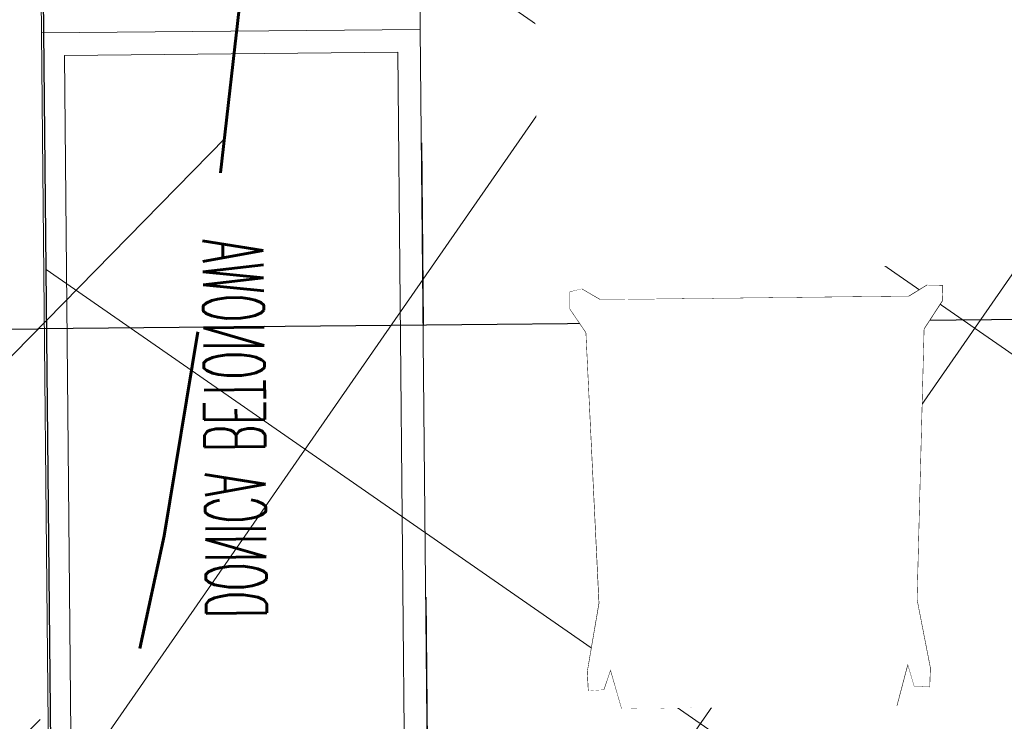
# Model space of a CAD drawing. Extents: x 8014 to 6635291, y -5609 to 5765892.
# Tile 58 of 158: x 6601164.93 to 6601166.229, y 5731805.957 to 5731806.883. Entities that reach past the tile are written whole.
import ezdxf
from ezdxf import colors
from ezdxf.entities.mleader import LeaderData, LeaderLine
from ezdxf.enums import TextEntityAlignment as Align
from ezdxf.math import Vec2, Vec3

# ---------------------------------------------------------------- set-up
doc = ezdxf.new("R2010")
doc.units = 0
doc.header["$PDSIZE"] = 0.75
doc.linetypes.add('ACAD_ISO03W100', pattern=[30, 12, -18])
doc.linetypes.add('HIDDEN', pattern=[0.375, 0.25, -0.125])
doc.layers.get('0').update_dxf_attribs({"linetype": 'CONTINUOUS'})
doc.layers.get('Defpoints').update_dxf_attribs({"linetype": 'CONTINUOUS'})
for name, color, linetype in [('A-SZRAF- DROGI', 130, 'CONTINUOUS'), ('a_chodnik', 31, 'CONTINUOUS'), ('a_zieleń', 80, 'CONTINUOUS')]:
    doc.layers.add(name, color=color, linetype=linetype)
for name, color, linetype, lineweight in [('a_krawężnik', 7, 'CONTINUOUS', 30), ('D_WYMIARY', 7, 'CONTINUOUS', 15), ('MEBLE PKN', 7, 'CONTINUOUS', 20), ('OPIS', 7, 'CONTINUOUS', 0), ('T_str.ochr.8m', 40, 'HIDDEN', 60)]:
    doc.layers.add(name, color=color, linetype=linetype, lineweight=lineweight)
doc.layers.add('AP_HATCH_DROGI', color=7, linetype='CONTINUOUS', lineweight=15, true_color=0x949494)
doc.styles.add('Arial', font='arial.ttf')
doc.styles.add('JACEK_07', font='SIMPLEX.SHX', dxfattribs={"width": 0.7})
doc.styles.add('ROMANS', font='romans.shx', dxfattribs={"width": 0.7})
doc.dimstyles.new('wymiary 1000', dxfattribs={"dimtxt": 1.2, "dimasz": 0.5, "dimexe": 0.2, "dimexo": 0, "dimgap": 0.3, "dimtad": 1, "dimzin": 1, "dimtxsty": 'ROMANS', "dimblk": 'OBLIQUE', "dimcen": 1.5, "dimazin": 0, "dimtfac": 1, "dimtix": 1, "dimtmove": 0, "dimatfit": 3, "dimfxl": 1.25, "dimarcsym": 0})

# ---------------------------------------------------------------- blocks, each defined once
blk = doc.blocks.new('_Oblique')
at = {"color": 0, "linetype": 'ByBlock', "lineweight": -2}
blk.add_line((-0.5, -0.5), (0.5, 0.5), dxfattribs=at)
blk = doc.blocks.new('*D56')
at = {"layer": 'D_WYMIARY', "color": 0, "linetype": 'Continuous', "lineweight": -2}
for p in [(6601167.953632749, 5731806.503764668), (6601161.613923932, 5731806.443001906)]:
    blk.add_line(p, (6601164.953770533, 5731806.475012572), dxfattribs=at)
at = {"layer": 'Defpoints', "color": 0}
for p in [(6601167.953632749, 5731806.503764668), (6601164.953770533, 5731806.475012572)]:
    blk.add_point(p, dxfattribs=at)
at = {"layer": 'D_WYMIARY', "color": 0, "linetype": 'Continuous', "lineweight": -2, "xscale": 0.5, "yscale": 0.5, "zscale": 0.5, "rotation": 0.5491329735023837}
blk.add_blockref('_Oblique', (6601164.953770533, 5731806.475012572), dxfattribs=at)
at = {"layer": 'D_WYMIARY', "color": 0, "lineweight": 9, "insert": (6601162.526442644, 5731807.227974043), "char_height": 0.8, "attachment_point": 5, "rotation": 0.5491329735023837, "style": 'ROMANS'}
blk.add_mtext('R3,00', dxfattribs=at)
blk = doc.blocks.new('Z$W@#18078')
at = {"linetype": 'Continuous', "lineweight": 0}
for p, q in [((48.56290482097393, 53.39434508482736), (51.70781984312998, 55.48955106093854)), ((52.70099770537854, 53.37868979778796), (53.95177334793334, 55.46699316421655)), ((1.282850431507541, 53.52358952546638), (3.780256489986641, 53.63703889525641)), ((1.282850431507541, 53.52358952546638), (1.390389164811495, 51.52362071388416)), ((7.866114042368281, 51.65947000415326), (1.282850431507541, 53.52358952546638)), ((3.780256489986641, 53.63703889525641), (12.80948191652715, 52.00224349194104)), ((12.43332165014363, 51.71009677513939), (52.69127084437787, 53.36238779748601)), ((12.80948191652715, 52.00224349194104), (48.56290482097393, 53.39434508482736)), ((52.75576293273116, 53.36250733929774), (52.69127084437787, 53.36238779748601)), ((52.77928745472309, 53.37880444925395), (52.70099770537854, 53.37868979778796)), ((52.75576293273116, 53.36250733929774), (52.77928745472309, 53.37880444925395)), ((52.80978122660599, 47.01882199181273), (52.75576293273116, 53.36250733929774)), ((52.83331716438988, 47.03046823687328), (52.77928745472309, 53.37880444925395)), ((52.87299354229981, 51.51941368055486), (54.31537071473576, 53.92754322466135)), ((12.80948191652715, 52.00224349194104), (12.44477361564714, 51.7183414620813)), ((11.83013992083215, 51.71045222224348), (1.018650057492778, 49.24078640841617)), ((1.390389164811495, 51.52362071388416), (4.030678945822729, 50.59841453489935)), ((4.030678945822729, 50.59841453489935), (7.866114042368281, 51.65947000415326)), ((7.866114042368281, 51.65947000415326), (11.59159015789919, 51.70737789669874)), ((11.59159015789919, 51.70737789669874), (12.32796858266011, 51.82417603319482)), ((12.32796858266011, 51.82417603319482), (11.83013992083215, 51.71045222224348)), ((12.32768360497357, 51.71683853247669), (11.83013992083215, 51.71045222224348)), ((12.32707234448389, 51.51680718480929), (12.32768360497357, 51.71683853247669)), ((12.44477361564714, 51.7183414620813), (12.32768360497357, 51.71683853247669)), ((12.44477361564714, 51.7183414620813), (12.32796858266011, 51.82417603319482)), ((12.43332165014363, 51.71009677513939), (12.44477361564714, 51.7183414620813)), ((12.43956229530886, 50.99926186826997), (12.43332165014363, 51.71009677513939)), ((12.50999071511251, 49.71776492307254), (12.43956229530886, 50.99926186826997)), ((52.94479428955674, 10.70905405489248), (52.87299354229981, 51.51941368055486)), ((-1.132545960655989, 49.17003212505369), (4.030678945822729, 50.59841453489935)), ((12.27418837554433, 49.5101493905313), (12.35731863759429, 49.60682649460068)), ((12.45062028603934, 49.7153325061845), (12.35390521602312, 49.48375411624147)), ((12.35731863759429, 49.60682649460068), (12.45062028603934, 49.7153325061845)), ((12.36256952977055, 49.49363173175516), (12.45095947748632, 49.67233485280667)), ((12.45062028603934, 49.7153325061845), (12.48404363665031, 49.73922303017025)), ((12.50999071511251, 49.71776492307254), (12.45062028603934, 49.7153325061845)), ((12.45062028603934, 49.7153325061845), (12.45095947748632, 49.67233485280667)), ((12.45095947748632, 49.67233485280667), (12.45156879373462, 49.59509478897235)), ((12.45156879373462, 49.59509478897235), (12.46122593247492, 48.3709061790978)), ((12.48404363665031, 49.73922303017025), (12.50999071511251, 49.71776492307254)), ((-1.135467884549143, 49.16922378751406), (-1.132545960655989, 49.17003212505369)), ((-1.135467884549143, 49.16922378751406), (-1.072105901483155, 47.16651103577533)), ((0.7258080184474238, 49.2313567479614), (-1.132545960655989, 49.17003212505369)), ((0.7258080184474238, 49.2313567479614), (0.6100238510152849, 45.50120250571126)), ((0.7258080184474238, 49.2313567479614), (0.6351279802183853, 45.8588738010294)), ((0.8721588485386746, 49.23593097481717), (0.7258080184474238, 49.2313567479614)), ((1.018650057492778, 49.24078640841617), (0.7707147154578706, 39.34207062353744)), ((1.018650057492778, 49.24078640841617), (0.8721588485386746, 49.23593097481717)), ((4.328283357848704, 48.00357753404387), (7.969152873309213, 48.77690570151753)), ((7.969152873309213, 48.77690570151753), (9.655866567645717, 49.02183242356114)), ((12.46122593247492, 48.3709061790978), (12.31075062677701, 43.44318057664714)), ((12.46122593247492, 48.3709061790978), (12.47245076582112, 46.94798853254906)), ((-1.072105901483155, 47.16651103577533), (-1.015472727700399, 14.87243687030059)), ((-1.072105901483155, 47.16651103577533), (-0.6187552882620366, 42.85034973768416)), ((-0.6228487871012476, 45.1839137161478), (-1.072105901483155, 47.16651103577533)), ((12.47245076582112, 46.94798853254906), (12.512238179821, 40.59132387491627)), ((52.84956864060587, 40.66215733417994), (52.80978122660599, 47.01882199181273)), ((52.87311589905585, 40.66919147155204), (52.83331716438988, 47.03046823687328)), ((0.6100238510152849, 45.50120250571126), (0.5723319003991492, 43.52348519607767)), ((0.6100238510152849, 45.50120250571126), (0.6351279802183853, 45.8588738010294)), ((0.6100238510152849, 45.50120250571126), (0.6227643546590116, 45.3990698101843)), ((0.61765032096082, 45.20888184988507), (0.6100238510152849, 45.50120250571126)), ((-0.6187552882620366, 42.85034973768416), (-0.6228487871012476, 45.1839137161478)), ((0.4979896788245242, 40.23758951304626), (-0.6228487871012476, 45.1839137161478)), ((0.4910554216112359, 39.27030287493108), (0.5708955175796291, 43.45814018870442)), ((0.5708955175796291, 43.45814018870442), (0.5712895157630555, 43.47880650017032)), ((0.5712895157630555, 43.47880650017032), (0.5717054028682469, 43.48823085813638)), ((0.57161619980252, 43.49092600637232), (0.5721004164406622, 43.50888974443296)), ((0.57161619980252, 43.49092600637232), (0.5717054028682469, 43.48823085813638)), ((0.572089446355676, 43.51245529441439), (0.5723319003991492, 43.52348519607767)), ((12.31075062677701, 43.44318057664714), (12.19100988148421, 35.19274523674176)), ((-0.6187552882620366, 42.85034973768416), (0.4225834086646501, 32.93620017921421)), ((0.5067472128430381, 41.08350470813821), (0.4979896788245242, 40.23758951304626)), ((12.512238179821, 40.59132387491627), (12.53778196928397, 34.22687216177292)), ((52.87511243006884, 34.29770562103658), (52.84956864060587, 40.66215733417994)), ((52.89867110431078, 34.30008889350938), (52.87311589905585, 40.66919147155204)), ((0.4923155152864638, 39.68815110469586), (0.4539701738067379, 37.32858049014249)), ((0.4845253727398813, 38.92878666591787), (0.4923155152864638, 39.68815110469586)), ((0.4910554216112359, 39.27030287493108), (0.4845253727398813, 38.92878666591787)), ((0.4923155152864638, 39.68815110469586), (0.4978543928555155, 40.21588059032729)), ((0.4978543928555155, 40.21588059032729), (0.4979896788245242, 40.23758951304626)), ((0.7707147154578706, 39.34207062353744), (0.7495378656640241, 35.14815347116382)), ((0.4843549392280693, 38.91731598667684), (0.4539701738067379, 37.32858049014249)), ((0.4689289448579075, 37.42367356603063), (0.4843549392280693, 38.91731598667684)), ((0.4785374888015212, 37.14734250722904), (0.4340465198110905, 31.05678333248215)), ((0.4775499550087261, 37.15462761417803), (0.4465925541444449, 34.82566158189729)), ((0.4539701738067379, 37.32858049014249), (0.4490116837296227, 35.49516378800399)), ((0.4669573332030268, 37.23277013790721), (0.4490116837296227, 35.49516378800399)), ((0.4539701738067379, 37.32858049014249), (0.4689289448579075, 37.42367356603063)), ((0.4669573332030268, 37.23277013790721), (0.4539701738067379, 37.32858049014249)), ((0.4689289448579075, 37.42367356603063), (0.4669573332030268, 37.23277013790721)), ((0.4775499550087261, 37.15462761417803), (0.4669573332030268, 37.23277013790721)), ((0.7495378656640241, 35.14815347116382), (0.4775499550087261, 37.15462761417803)), ((0.4490116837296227, 35.49516378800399), (0.4292240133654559, 33.45879963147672)), ((0.4490116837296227, 35.49516378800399), (0.4342579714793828, 31.02211509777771)), ((0.7495378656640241, 35.14815347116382), (0.4504254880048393, 29.50520703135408)), ((0.7495378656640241, 35.14815347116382), (0.7207600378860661, 29.44023574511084)), ((12.19100988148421, 35.19274523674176), (12.20552724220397, 26.9413604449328)), ((0.43395839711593, 31.07123135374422), (0.4462189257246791, 34.71463226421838)), ((0.4462189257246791, 34.71463226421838), (0.4465925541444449, 34.82566158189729)), ((12.53778196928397, 34.22687216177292), (12.54891445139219, 27.85978832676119)), ((52.88624481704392, 27.93066054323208), (52.87511243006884, 34.29770562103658)), ((52.90981500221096, 27.92835419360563), (52.89867110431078, 34.30008889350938)), ((0.4239742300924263, 33.07086887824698), (0.4225834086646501, 32.93620017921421)), ((0.4225834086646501, 32.93620017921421), (0.43395839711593, 31.07123135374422)), ((0.4239742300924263, 33.07086887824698), (0.4292240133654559, 33.45879963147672)), ((-0.5782213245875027, 19.74332045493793), (0.4337876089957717, 31.01687536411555)), ((0.4321327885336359, 29.25425978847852), (0.4336687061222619, 30.90176438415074)), ((0.4360991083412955, 30.72072565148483), (0.4321327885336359, 29.25425978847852)), ((0.4336687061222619, 30.90176438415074), (0.4358622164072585, 30.91293816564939)), ((0.4360991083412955, 30.72072565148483), (0.4336687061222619, 30.90176438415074)), ((0.4342579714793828, 31.02211509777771), (0.4337876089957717, 31.01687536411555)), ((0.4337876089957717, 31.01687536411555), (0.4357920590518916, 30.96986336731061)), ((0.43395839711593, 31.07123135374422), (0.4342579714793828, 31.02211509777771)), ((0.4358622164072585, 30.91293816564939), (0.4357920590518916, 30.96986336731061)), ((0.4360991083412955, 30.72072565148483), (0.4442386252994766, 29.38848790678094)), ((0.4504254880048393, 29.50520703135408), (0.4360991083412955, 30.72072565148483)), ((0.4442386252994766, 29.38848790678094), (0.431864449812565, 29.1550470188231)), ((0.4321327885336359, 29.25425978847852), (0.431864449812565, 29.1550470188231)), ((0.431864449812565, 29.1550470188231), (0.4455822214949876, 29.16858856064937)), ((0.431864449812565, 29.1550470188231), (0.4567714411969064, 27.33725520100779)), ((0.4504254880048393, 29.50520703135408), (0.4442386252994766, 29.38848790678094)), ((0.4567714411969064, 27.33725520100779), (0.4442386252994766, 29.38848790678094)), ((0.7207600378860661, 29.44023574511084), (0.8687759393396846, 19.53939064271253)), ((0.4568199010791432, 27.33402687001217), (0.4567714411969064, 27.33725520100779)), ((0.4568199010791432, 27.33402687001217), (0.4587792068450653, 27.00863250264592)), ((12.54891445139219, 27.85978832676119), (12.54577781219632, 21.49530497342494)), ((52.88310827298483, 21.5661384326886), (52.88624481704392, 27.93066054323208)), ((52.90668977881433, 21.55921997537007), (52.90981500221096, 27.92835419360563)), ((0.4587792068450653, 27.00863250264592), (0.4723512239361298, 24.78722155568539)), ((0.4587792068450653, 27.00863250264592), (0.5216068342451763, 22.60652313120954)), ((12.20552724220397, 26.9413604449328), (12.35429681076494, 18.69142914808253)), ((-0.5748279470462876, 17.80887173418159), (0.4723512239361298, 24.78722155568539)), ((0.4723512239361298, 24.78722155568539), (0.5216068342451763, 22.60652313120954)), ((0.522025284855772, 22.58799702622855), (0.5216068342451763, 22.60652313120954)), ((0.5226069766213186, 22.53354352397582), (0.522025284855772, 22.58799702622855)), ((0.5226069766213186, 22.53354352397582), (0.532970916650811, 21.77729492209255)), ((0.5226069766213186, 22.53354352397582), (0.5396625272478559, 21.80713335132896)), ((0.532970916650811, 21.77729492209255), (-0.573136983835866, 16.84491131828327)), ((0.5396625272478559, 21.80713335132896), (0.532970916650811, 21.77729492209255)), ((0.532970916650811, 21.77729492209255), (0.5438558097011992, 20.98300541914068)), ((0.5396625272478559, 21.80713335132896), (0.5527388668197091, 21.22744197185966)), ((0.5513825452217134, 21.19011984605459), (0.5438558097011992, 20.98300541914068)), ((0.559769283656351, 20.87779325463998), (0.5438558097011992, 20.98300541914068)), ((0.5438558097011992, 20.98300541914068), (0.5989388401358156, 19.17577518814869)), ((0.5438558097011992, 20.98300541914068), (0.5598563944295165, 20.91191470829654)), ((0.5527388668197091, 21.22744197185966), (0.5513825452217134, 21.19011984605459)), ((0.5513825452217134, 21.19011984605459), (0.5573582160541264, 20.98251589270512)), ((0.5574232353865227, 20.97970098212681), (0.5573582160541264, 20.98251589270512)), ((0.5588386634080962, 20.93124794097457), (0.5574232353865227, 20.97970098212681)), ((0.5604958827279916, 20.87298933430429), (0.559769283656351, 20.87779325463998)), ((0.5604958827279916, 20.87298933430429), (0.5989388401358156, 19.17577518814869)), ((12.54577781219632, 21.49530497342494), (12.5283595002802, 15.13853563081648)), ((52.86568986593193, 15.20940784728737), (52.88310827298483, 21.5661384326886)), ((52.88928288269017, 15.19779976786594), (52.90668977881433, 21.55921997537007)), ((-1.015472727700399, 14.87243687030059), (-0.5782213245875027, 19.74332045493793)), ((-0.5748279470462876, 17.80887173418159), (-0.5782213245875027, 19.74332045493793)), ((0.8687759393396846, 19.53939064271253), (1.082657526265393, 12.80549777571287)), ((0.5992090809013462, 19.14422656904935), (0.5989388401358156, 19.17577518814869)), ((0.6013008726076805, 19.07464295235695), (0.5992090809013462, 19.14422656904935)), ((0.603011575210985, 18.99880436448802), (0.6013008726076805, 19.07464295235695)), ((0.603011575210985, 18.99880436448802), (0.6562149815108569, 16.6401998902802)), ((0.603011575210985, 18.99880436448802), (0.7841707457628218, 13.00005238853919)), ((12.35429681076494, 18.69142914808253), (12.52231156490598, 13.75770195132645)), ((-1.015472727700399, 14.87243687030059), (-0.5748279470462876, 17.80887173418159)), ((-0.573136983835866, 16.84491131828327), (-1.015472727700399, 14.87243687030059)), ((-0.570502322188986, 15.34298063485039), (-0.573136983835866, 16.84491131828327)), ((-0.570502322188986, 15.34298063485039), (0.6562149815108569, 16.6401998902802)), ((0.6562149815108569, 16.6401998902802), (0.7841707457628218, 13.00005238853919)), ((-1.015472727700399, 14.87243687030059), (-1.071793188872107, 12.86950786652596)), ((-1.015472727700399, 14.87243687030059), (-0.570502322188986, 15.34298063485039)), ((12.5283595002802, 15.13853563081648), (12.52231156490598, 13.75770195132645)), ((52.8339770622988, 8.865575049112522), (52.86568986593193, 15.20940784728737)), ((52.85758144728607, 8.849335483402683), (52.88928288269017, 15.19779976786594)), ((0.7841707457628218, 13.00005238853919), (0.7850755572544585, 12.94846796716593)), ((4.404160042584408, 14.05094950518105), (8.031443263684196, 13.29380566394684)), ((9.675816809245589, 13.0829627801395), (8.031443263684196, 13.29380566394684)), ((12.52231156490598, 13.75770195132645), (12.51670986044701, 12.47874943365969)), ((-1.071793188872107, 12.86950786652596), (0.7901572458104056, 12.81363934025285)), ((4.417017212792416, 11.37182569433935), (-1.071793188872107, 12.86950786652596)), ((0.7873775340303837, 12.89352726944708), (0.7850755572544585, 12.94846796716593)), ((0.7873775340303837, 12.89352726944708), (0.7883041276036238, 12.85597252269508)), ((0.7901572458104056, 12.81363934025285), (0.7883041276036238, 12.85597252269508)), ((0.7901572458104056, 12.81363934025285), (0.9361436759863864, 12.80986655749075)), ((0.9361436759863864, 12.80986655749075), (1.082657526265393, 12.80549777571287)), ((1.082657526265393, 12.80549777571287), (12.39877764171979, 10.73146771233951)), ((12.34163745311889, 12.60476381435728), (12.4230800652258, 12.49579339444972)), ((12.4230800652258, 12.49579339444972), (12.51623857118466, 12.37114707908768)), ((12.51670986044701, 12.47874943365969), (12.42882747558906, 12.64257939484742)), ((12.50977829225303, 11.08717956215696), (12.57562041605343, 12.36892863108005)), ((12.51670986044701, 12.47874943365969), (12.51623857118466, 12.37114707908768)), ((12.547599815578, 12.34889690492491), (12.51623857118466, 12.37114707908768)), ((12.51623857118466, 12.37114707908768), (12.54823166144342, 12.36995184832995)), ((12.54823166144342, 12.36995184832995), (12.57562041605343, 12.36892863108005)), ((1.462344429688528, 10.52398950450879), (1.36183409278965, 8.523665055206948)), ((1.36183409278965, 8.523665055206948), (7.93868033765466, 10.41090125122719)), ((4.417017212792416, 11.37182569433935), (1.462344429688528, 10.52398950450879)), ((7.93868033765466, 10.41090125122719), (4.417017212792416, 11.37182569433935)), ((12.35237135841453, 10.69661943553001), (7.93868033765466, 10.41090125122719)), ((12.51743445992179, 10.36809279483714), (7.93868033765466, 10.41090125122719)), ((12.35237135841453, 10.69661943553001), (12.50586992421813, 10.39110979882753)), ((12.50586992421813, 10.39110979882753), (12.50977829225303, 11.08717956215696)), ((54.39557003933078, 8.306029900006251), (52.94479428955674, 10.70905405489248)), ((12.8832231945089, 10.08549934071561), (3.859620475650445, 8.419007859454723)), ((12.50578698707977, 10.37633891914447), (12.50586992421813, 10.39110979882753)), ((12.51743445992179, 10.36809279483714), (12.50578698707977, 10.37633891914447)), ((12.50578698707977, 10.37633891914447), (52.76948497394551, 8.865455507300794)), ((48.64115637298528, 8.819006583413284), (12.8832231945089, 10.08549934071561)), ((3.859620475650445, 8.419007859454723), (1.36183409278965, 8.523665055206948)), ((52.31714158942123, 6.388578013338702), (48.64115637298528, 8.819006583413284)), ((52.76948497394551, 8.865455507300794), (52.8339770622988, 8.865575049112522)), ((52.77929174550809, 8.84920145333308), (52.85758144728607, 8.849335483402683)), ((54.31537071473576, 6.304844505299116), (52.77929174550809, 8.84920145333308)), ((52.8339770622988, 8.865575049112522), (52.85758144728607, 8.849335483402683)), ((54.39557003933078, 8.306029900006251), (54.31537071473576, 6.304844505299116)), ((54.31537071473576, 6.304844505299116), (52.31714158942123, 6.388578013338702))]:
    blk.add_line(p, q, dxfattribs=at)
blk.add_lwpolyline([(54.31537071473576, 53.92754322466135), (53.95177334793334, 55.46699316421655), (51.70781984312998, 55.48955106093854)])
blk.add_wipeout([(56.986033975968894, 59.70880202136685), (115.84579791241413, 59.70880202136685), (115.84579791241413, 1.0106904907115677), (56.986033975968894, 1.0106904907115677)])
blk.add_wipeout([(1.390389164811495, 51.523620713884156), (1.282850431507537, 53.52358952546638), (3.780256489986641, 53.63703889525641), (12.809481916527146, 52.002243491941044), (48.56290482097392, 53.394345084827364), (51.70781984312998, 55.48955106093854), (53.95177334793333, 55.46699316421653), (54.315370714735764, 53.92754322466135), (52.87299354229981, 51.51941368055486), (52.94479428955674, 10.709054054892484), (54.39557003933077, 8.306029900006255), (54.315370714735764, 6.3048445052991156), (52.31714158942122, 6.388578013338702), (48.64115637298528, 8.819006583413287), (12.883223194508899, 10.085499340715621), (3.8596204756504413, 8.419007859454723), (1.3618340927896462, 8.523665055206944), (1.4623444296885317, 10.52398950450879), (4.4170172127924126, 11.371825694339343), (-1.0717931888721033, 12.869507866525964), (-1.132545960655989, 49.17003212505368), (4.030678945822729, 50.598414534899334)])
blk = doc.blocks.new('*U97')
for points in [[(1.818989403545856e-12, -250), (105.0000000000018, -250), (105.0000000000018, -300), (1.818989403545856e-12, -300)], [(105.0000000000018, -250), (210.0000000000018, -250), (210.0000000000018, -300), (105.0000000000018, -300)], [(3.000000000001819, -253), (102.0000000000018, -253), (102.0000000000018, -297), (3.000000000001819, -297)]]:
    blk.add_lwpolyline(points, close=True)
at = {"xscale": -1, "rotation": 180}
blk.add_blockref('Z$W@#18078', (16.19476610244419, -175.1017118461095), dxfattribs=at)
at = {"style": 'JACEK_07', "width": 0.5}
blk.add_text('DONICA BETONOWA', height=8, dxfattribs=at).set_placement((52.50000000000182, -275), align=Align.MIDDLE_CENTER)
at = {"layer": 'Defpoints', "linetype": 'ACAD_ISO03W100', "ltscale": 2}
blk.add_lwpolyline([(-209.9999999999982, 0), (209.9999999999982, 0), (209.9999999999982, -250), (-209.9999999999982, -250)], close=True, dxfattribs=at)
blk = doc.blocks.new('_None')

msp = doc.modelspace()

# ---------------------------------------------------------------- hatches: boundary and pattern name
at = {"layer": 'A-SZRAF- DROGI', "linetype": 'ByBlock', "lineweight": 0}
h = msp.add_hatch(dxfattribs=at)
h.set_pattern_fill('ANSI37', color=253, scale=3, style=0)
h.set_pattern_definition([(45, (3365827.470421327, 2822255.75228963), (-0.2651650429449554, 0.2651650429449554), []), (135, (3365827.470421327, 2822255.75228963), (-0.2651650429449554, -0.2651650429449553), [])])
h.paths.add_polyline_path([(6601164.801, 5731825.446), (6601168.790559, 5731826.947746), (6601168.820585, 5731824.474329), (6601166.454, 5731823.503)])
edge = h.paths.add_edge_path()
edge.add_line((6601172.476, 5731825.895), (6601172.4105, 5731828.025676))
edge.add_line((6601172.4105, 5731828.025676), (6601173.992, 5731828.189))
edge.add_arc((6601186.03492027, 5732243.680015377), 415.665509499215, 268.3397586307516, 269.9116548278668)
edge.add_line((6601185.394, 5731828.015), (6601205.043, 5731828.193))
edge.add_line((6601205.043, 5731828.193), (6601225.2324, 5731828.343))
edge.add_line((6601225.2324, 5731828.343), (6601245.168, 5731828.586))
edge.add_line((6601245.168, 5731828.586), (6601245.54301782, 5731828.590239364))
edge.add_line((6601245.54301782, 5731828.590239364), (6601246.883624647, 5731826.593755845))
edge.add_line((6601246.883624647, 5731826.593755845), (6601221.789705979, 5731826.309230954))
edge.add_line((6601221.789705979, 5731826.309230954), (6601205.136, 5731826.031))
edge.add_line((6601205.136, 5731826.031), (6601185.273, 5731825.848))
edge.add_line((6601185.273, 5731825.848), (6601173.834, 5731826.053))
edge.add_line((6601173.834, 5731826.053), (6601172.476, 5731825.895))
edge = h.paths.add_edge_path()
edge.add_line((6601111.994, 5731733.86), (6601109.203, 5731750.836))
edge.add_line((6601109.203, 5731750.836), (6601106.88, 5731760.994))
edge.add_line((6601106.88, 5731760.994), (6601102.557, 5731779.174))
edge.add_line((6601102.557, 5731779.174), (6601096.809, 5731802.335))
edge.add_line((6601096.809, 5731802.335), (6601093.3935, 5731815.0755))
edge.add_arc((6601112.890643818, 5731821.406846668), 20.49937969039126, 186.6456011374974, 197.9902726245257, ccw=False)
edge.add_arc((6601104.100382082, 5731821.197027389), 11.77172068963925, 157.093056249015, 190.5856574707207, ccw=False)
edge.add_line((6601093.257, 5731825.779000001), (6601095.519, 5731824.743))
edge.add_line((6601095.519, 5731824.743), (6601101.325, 5731802.801))
edge.add_line((6601101.325, 5731802.801), (6601106.886, 5731780.522))
edge.add_line((6601106.886, 5731780.522), (6601111.376, 5731762.136))
edge.add_line((6601111.376, 5731762.136), (6601116.585, 5731733.745))
edge.add_line((6601116.585, 5731733.745), (6601117.929, 5731724.497))
edge.add_line((6601117.929, 5731724.497), (6601120.174581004, 5731712.998631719))
edge.add_line((6601120.174581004, 5731712.998631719), (6601122.073782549, 5731714.127215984))
edge.add_line((6601122.073782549, 5731714.127215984), (6601119.954, 5731724.963))
edge.add_line((6601119.954, 5731724.963), (6601118.634, 5731734.045))
edge.add_line((6601118.634, 5731734.045), (6601113.329, 5731762.836))
edge.add_line((6601113.329, 5731762.836), (6601108.915, 5731781.012))
edge.add_line((6601108.915, 5731781.012), (6601103.286, 5731803.464))
edge.add_line((6601103.286, 5731803.464), (6601098.333, 5731822.44))
edge.add_line((6601098.333, 5731822.44), (6601100.26, 5731826.8))
edge.add_line((6601100.26, 5731826.8), (6601104.18, 5731826.61))
edge.add_line((6601104.18, 5731826.61), (6601124.59, 5731825.705))
edge.add_arc((6601125.610328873, 5731847.683485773), 22.00215689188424, 254.8648362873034, 267.34201003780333, ccw=False)
edge.add_line((6601119.865631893, 5731826.444527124), (6601114.201632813, 5731827.976553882))
edge.add_arc((6601110.333611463, 5731814.50400797), 14.01681427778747, 73.98101766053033, 84.72925958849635)
edge.add_line((6601111.621225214, 5731828.46155551), (6601104.31, 5731828.801))
edge.add_line((6601104.31, 5731828.801), (6601098.736000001, 5731829.044))
edge.add_arc((6601099.467862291, 5731836.320540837), 7.313252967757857, 237.4214308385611, 264.25660123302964, ccw=False)
edge.add_line((6601095.530000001, 5731830.158), (6601092.874, 5731826.011))
edge.add_arc((6601101.918260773, 5731821.943692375), 9.916735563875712, 155.7860047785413, 175.0173574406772)
edge.add_arc((6601112.859662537, 5731821.4016454), 20.86790340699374, 176.1439813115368, 198.0522861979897)
edge.add_line((6601093.019, 5731814.935), (6601096.416, 5731802.213))
edge.add_line((6601096.416, 5731802.213), (6601102.139, 5731779.125))
edge.add_line((6601102.139, 5731779.125), (6601106.492, 5731760.912))
edge.add_line((6601106.492, 5731760.912), (6601108.825, 5731750.719))
edge.add_line((6601108.825, 5731750.719), (6601111.607, 5731733.785))
edge.add_line((6601111.607, 5731733.785), (6601115.11, 5731713.014))
edge.add_line((6601115.11, 5731713.014), (6601115.782940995, 5731710.388937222))
edge.add_line((6601115.782940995, 5731710.388937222), (6601116.122591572, 5731710.590771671))
edge.add_line((6601116.122591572, 5731710.590771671), (6601115.488, 5731713.094))
edge.add_line((6601115.488, 5731713.094), (6601113.741, 5731723.477))
edge.add_line((6601113.741, 5731723.477), (6601111.994, 5731733.86))
at = {"layer": 'a_chodnik', "lineweight": 13, "transparency": 33554687}
h = msp.add_hatch(dxfattribs=at)
h.set_pattern_fill('ANSI37-METRIC', color=256, scale=0.1999999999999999, angle=280.2340517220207, style=0)
h.set_pattern_definition([(325.2406736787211, (6604551.58258656, 5730645.887596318), (0.3620328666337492, 0.5216868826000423), []), (55.24067367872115, (6604551.58258656, 5730645.887596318), (-0.5216868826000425, 0.362032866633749), [])])
h.paths.add_polyline_path([(6601184.718209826, 5731806.288503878), (6601184.811686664, 5731796.468651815, -0.414209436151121), (6601183.821264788, 5731795.459178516), (6601180.533091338, 5731795.427831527), (6601179.940215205, 5731796.425472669), (6601183.811721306, 5731796.462338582), (6601183.712477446, 5731806.884519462)])
h.paths.add_polyline_path([(6601177.447741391, 5731795.398418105), (6601169.101942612, 5731795.318855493, -0.4088541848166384), (6601165.033847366, 5731799.300274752), (6601164.951244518, 5731807.974885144, -0.336575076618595), (6601167.945302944, 5731809.825565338), (6601183.682951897, 5731809.976971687, -0.3189819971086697), (6601184.633546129, 5731809.315496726), (6601183.694444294, 5731808.778286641), (6601183.692566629, 5731808.975471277), (6601167.943280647, 5731808.825500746), (6601168.062435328, 5731796.312368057), (6601178.023179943, 5731796.407217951)])
at = {"layer": 'a_zieleń', "transparency": 33554687}
h = msp.add_hatch(dxfattribs=at)
h.set_pattern_fill('ANSI31', color=256, scale=2, angle=0.5415578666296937)
h.set_pattern_definition([(45.5415578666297, (6600987.53512271, 5732094.771343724), (-0.1784396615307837, 0.1750979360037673), [])])
edge = h.paths.add_edge_path()
edge.add_line((6601184.522925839, 5731785.715408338), (6601184.766921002, 5731785.473322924))
edge.add_line((6601184.766921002, 5731785.473322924), (6601208.79, 5731802.27))
edge.add_line((6601208.79, 5731802.27), (6601211.05, 5731814.48))
edge.add_line((6601211.05, 5731814.48), (6601142.150843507, 5731813.822858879))
edge.add_arc((6601143.69840858, 5731819.101553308), 5.500870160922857, 253.6603434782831, 270.5475106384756)
edge.add_line((6601143.750973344, 5731813.6009343), (6601191.033618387, 5731814.053326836))
edge.add_arc((6601191.121506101, 5731812.113382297), 1.941934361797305, 359.83740764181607, 92.59396805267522, ccw=False)
edge.add_line((6601193.063432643, 5731812.107871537), (6601193.07399525, 5731811.003901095))
edge.add_line((6601193.07399525, 5731811.003901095), (6601197.383252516, 5731811.044963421))
edge.add_line((6601197.383252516, 5731811.044963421), (6601197.425292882, 5731806.620725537))
edge.add_line((6601197.425292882, 5731806.620725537), (6601199.73158594, 5731806.642472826))
edge.add_line((6601199.73158594, 5731806.642472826), (6601199.802988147, 5731799.171269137))
edge.add_line((6601199.802988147, 5731799.171269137), (6601197.516155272, 5731797.164784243))
edge.add_line((6601197.516155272, 5731797.164784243), (6601194.215775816, 5731797.133052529))
edge.add_line((6601194.215775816, 5731797.133052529), (6601194.250820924, 5731793.47024802))
edge.add_arc((6601191.537576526, 5731793.658273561), 2.719751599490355, 281.08944697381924, 356.0357887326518, ccw=False)
edge.add_line((6601192.060696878, 5731790.989304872), (6601185.152182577, 5731786.155675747))
edge.add_arc((71774552.68679601, -87417922.68084788), 113685689.9179969, 124.9790439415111, 124.9790443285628)
h.paths.add_polyline_path([(6601204.905956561, 5731809.178180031), (6601202.576515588, 5731808.578882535), (6601203.741236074, 5731808.878531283)], flags=16)
h = msp.add_hatch(dxfattribs=at)
h.set_pattern_fill('ANSI31', color=256, scale=2, angle=0.5415578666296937)
h.set_pattern_definition([(45.54817982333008, (6607983.673137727, 5729436.441197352), (-0.1784598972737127, 0.175077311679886), [])])
edge = h.paths.add_edge_path()
edge.add_line((6601132.28887818, 5731807.911557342), (6601127.080955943, 5731807.902463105))
edge.add_line((6601127.080955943, 5731807.902463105), (6601127.042433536, 5731806.545763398))
edge.add_line((6601127.042433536, 5731806.545763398), (6601125.024000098, 5731806.574521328))
edge.add_line((6601125.024000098, 5731806.574521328), (6601123.865375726, 5731808.178802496))
edge.add_line((6601123.865375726, 5731808.178802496), (6601123.892619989, 5731810.090996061))
edge.add_line((6601123.892619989, 5731810.090996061), (6601127.092295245, 5731810.045408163))
edge.add_line((6601127.092295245, 5731810.045408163), (6601127.07886047, 5731809.102461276))
edge.add_line((6601127.07886047, 5731809.102461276), (6601132.973334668, 5731809.112754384))
edge.add_arc((6601141.258670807, 5731812.627467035), 8.999999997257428, 180.5464351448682, 202.9870849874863, ccw=False)
edge.add_line((6601132.259080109, 5731812.541634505), (6601132.247761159, 5731813.728432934))
edge.add_line((6601132.247761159, 5731813.728432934), (6601119.83, 5731813.61))
edge.add_line((6601119.83, 5731813.61), (6601154.4, 5731764.22))
edge.add_line((6601154.4, 5731764.22), (6601170.421137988, 5731775.462184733))
edge.add_line((6601170.421137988, 5731775.462184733), (6601167.795630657, 5731776.94312949))
edge.add_line((6601167.795630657, 5731776.94312949), (6601164.951398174, 5731771.897198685))
edge.add_line((6601164.951398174, 5731771.897198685), (6601163.57632974, 5731771.285145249))
edge.add_line((6601163.57632974, 5731771.285145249), (6601148.409338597, 5731779.830782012))
edge.add_line((6601148.409338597, 5731779.830782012), (6601150.867544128, 5731784.186563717))
edge.add_arc((6601153.830783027, 5731789.327859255), 5.934113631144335, 214.9282003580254, 240.0425568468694, ccw=False)
edge.add_line((6601148.96558026, 5731785.930285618), (6601146.46801821, 5731789.497160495))
edge.add_line((6601146.46801821, 5731789.497160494), (6601142.298628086, 5731786.729162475))
edge.add_line((6601142.298628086, 5731786.729162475), (6601135.134562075, 5731796.97315696))
edge.add_line((6601135.134562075, 5731796.97315696), (6601132.678694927, 5731795.250945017))
edge.add_line((6601132.678694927, 5731795.250945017), (6601128.604672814, 5731801.064981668))
edge.add_line((6601128.604672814, 5731801.064981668), (6601130.241763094, 5731802.2116806))
edge.add_line((6601130.241763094, 5731802.2116806), (6601128.230332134, 5731805.075452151))
edge.add_line((6601128.230332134, 5731805.075452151), (6601132.288878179, 5731807.911557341))
h.paths.add_polyline_path([(6601124.087608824, 5731807.273295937), (6601122.407785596, 5731810.036661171), (6601124.012220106, 5731807.36403475), (6601124.444687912, 5731807.376661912)])
at = {"layer": 'AP_HATCH_DROGI', "transparency": 33554687}
h = msp.add_hatch(dxfattribs=at)
h.set_pattern_fill('ANSI37', color=8, scale=0.4, style=0)
h.set_pattern_definition([(45, (-235.1363771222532, -0.007408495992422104), (-0.8980256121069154, 0.8980256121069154), []), (135, (-235.1363771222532, -0.007408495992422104), (-0.8980256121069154, -0.8980256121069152), [])])
h.paths.add_polyline_path([(6601193.249542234, 5731793.599106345), (6601193.023173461, 5731793.157140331), (6601192.537164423, 5731792.545996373), (6601191.365211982, 5731791.715704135), (6601183.212684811, 5731786.011685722), (6601182.497746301, 5731785.59703122), (6601181.617589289, 5731785.472365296), (6601180.787473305, 5731785.553877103), (6601179.223053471, 5731786.31994221), (6601177.752199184, 5731787.151714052), (6601177.339079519, 5731787.292707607), (6601176.353805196, 5731787.380852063), (6601169.258341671, 5731787.337031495), (6601168.753547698, 5731787.164823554), (6601168.391850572, 5731786.815376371), (6601168.269527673, 5731786.161551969), (6601168.290580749, 5731783.987948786), (6601168.488974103, 5731783.423273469), (6601168.945697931, 5731783.165323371), (6601175.69063093, 5731779.256652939), (6601170.30296666, 5731775.521471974), (6601167.794910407, 5731776.936167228), (6601167.128955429, 5731777.163692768), (6601166.526245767, 5731776.961653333), (6601165.767206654, 5731775.783688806), (6601163.33174438, 5731771.472463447), (6601149.285564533, 5731779.333072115), (6601151.242391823, 5731782.823348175, 0.4126509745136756), (6601150.866490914, 5731784.182768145, -0.1085287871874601), (6601148.96558026, 5731785.930285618), (6601146.409825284, 5731789.580268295, 0.3525795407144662), (6601145.069900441, 5731789.886280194), (6601141.732827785, 5731787.547236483), (6601129.630619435, 5731804.831204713), (6601132.978262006, 5731807.182528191, 0.4134176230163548), (6601133.224768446, 5731808.57313886, -0.1152150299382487), (6601132.259080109, 5731812.541634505), (6601132.249191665, 5731813.578443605), (6601191.12157696, 5731814.047908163), (6601191.993802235, 5731813.804172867), (6601192.465289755, 5731813.507952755), (6601192.845826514, 5731812.99932286), (6601193.051446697, 5731812.404393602), (6601193.047141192, 5731810.787722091), (6601189.71617973, 5731810.759041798), (6601189.71617973, 5731810.476779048), (6601189.478657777, 5731810.589941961), (6601189.137921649, 5731810.649778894), (6601188.638827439, 5731810.516336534), (6601188.455564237, 5731810.361099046), (6601188.183916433, 5731809.949719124), (6601188.300918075, 5731797.719288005), (6601188.593649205, 5731797.284428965), (6601189.24852946, 5731797.040421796), (6601189.730764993, 5731797.164266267), (6601189.9472133, 5731797.324671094), (6601190.197602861, 5731797.731115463, -0.05991203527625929), (6601190.100695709, 5731797.525527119), (6601190.166834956, 5731797.525527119), (6601193.211719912, 5731797.5521764), (6601193.249542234, 5731793.599106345)], is_closed=False)
h.paths.add_polyline_path([(6601150.891862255, 5731811.46124344), (6601160.891791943, 5731811.516907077), (6601161.10822189, 5731789.159091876), (6601151.108690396, 5731789.062293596)], flags=16)
h.paths.add_polyline_path([(6601183.692642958, 5731809.969609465), (6601184.392950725, 5731809.683450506), (6601184.692597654, 5731808.979128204), (6601184.811738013, 5731796.463292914), (6601184.682850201, 5731795.960525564), (6601184.52561327, 5731795.751385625), (6601184.137843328, 5731795.50636878), (6601183.821335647, 5731795.45177002), (6601168.207583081, 5731795.409667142), (6601167.268951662, 5731795.745236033), (6601166.254055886, 5731796.470527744), (6601165.426889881, 5731797.629044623), (6601165.163207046, 5731798.3539978), (6601165.033918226, 5731799.292866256), (6601165.009865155, 5731801.818820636), (6601164.931315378, 5731807.967476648), (6601165.324893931, 5731808.648588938), (6601165.820058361, 5731809.170203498), (6601166.435272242, 5731809.557882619), (6601167.143473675, 5731809.853225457)], flags=16)

# ---------------------------------------------------------------- linework, layer by layer
at = {"layer": 'a_krawężnik'}
msp.add_line((6601165.033847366, 5731799.300274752), (6601164.951244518, 5731807.974885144), dxfattribs=at)

# ---------------------------------------------------------------- dimensions: what is measured, and where the dimension line sits
at = {"layer": 'D_WYMIARY', "linetype": 'Continuous', "lineweight": 9}
dim = msp.add_radius_dim(center=(6601167.953632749, 5731806.503764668, 10.08), mpoint=(6601164.953770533, 5731806.475012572, 10.08), dimstyle='wymiary 1000', override={"dimscale": 1, "dimtxt": 0.8, "dimzin": 0, "dimtxsty": 'ROMANS'}, dxfattribs=at)
dim.commit()
dim.dimension.update_dxf_attribs({"geometry": '*D56', "text_midpoint": (6601162.526442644, 5731807.227974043)})

# ---------------------------------------------------------------- next in the draw order: block references
at = {"layer": 'MEBLE PKN', "xscale": -0.009999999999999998, "yscale": 0.01, "zscale": 0.01, "rotation": 270.5455751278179}
msp.add_blockref('*U97', (6601167.968504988, 5731805.844345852), dxfattribs=at)

# ---------------------------------------------------------------- next in the draw order: linework, layer by layer
at = {"layer": 'a_krawężnik'}
msp.add_line((6601165.033847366, 5731799.300274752), (6601164.951244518, 5731807.974885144), dxfattribs=at)
at = {"layer": 'T_str.ochr.8m', "color": 202, "ltscale": 2, "elevation": 1.422323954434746e-09}
msp.add_lwpolyline([(6601175.396192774, 5731816.72219358, -0.3015367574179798), (6601203.187177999, 5731798.325885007, -0.2178183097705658), (6601203.187178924, 5731773.094509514, -0.301537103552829), (6601175.396200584, 5731754.698210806), (6601169.235031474, 5731754.698423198, -0.301372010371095), (6601141.463049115, 5731773.094506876, -0.2177548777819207), (6601141.463048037, 5731798.325839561, -0.3016428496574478), (6601169.254027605, 5731816.722193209), (6601175.396192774, 5731816.72219358)], format="xyb", dxfattribs=at)
at = {"layer": 'T_str.ochr.8m', "color": 202, "ltscale": 2}
msp.add_arc((6601157.260715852, 5731807.695597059, 1.031868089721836e-08), 30, 270.5435333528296, 0.5435337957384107, dxfattribs=at)
at = {"layer": 'T_str.ochr.8m', "ltscale": 1.7}
msp.add_arc((6601157.260743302, 5731807.692679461, 1.031868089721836e-08), 8, 270.5435337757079, 0.5644304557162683, dxfattribs=at)

# ---------------------------------------------------------------- next in the draw order: leaders
at = {"layer": 'OPIS', "linetype": 'Continuous'}
ml = msp.add_multileader_mtext('Standard', dxfattribs=at)
ml.set_content('ODBOJNIK  GUMOWY ', style='Arial')
ml.set_leader_properties()
ml.set_arrow_properties(name='NONE')
ml.build(insert=Vec2(0, 0))
ml.multileader.update_dxf_attribs({"text_left_attachment_type": 6, "text_right_attachment_type": 6, "dogleg_length": 1, "arrow_head_size": 1.25})
ctx = ml.context
ctx.base_point, ctx.char_height, ctx.arrow_head_size, ctx.landing_gap_size, ctx.plane_origin, ctx.plane_x_axis, ctx.plane_y_axis = Vec3(6601172.594837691, 5731818.676835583, 10.3), 0.75, 1.25, 0.5, Vec3(6601188.476825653, 5731838.955404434, 10.3), Vec3(0.9999491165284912, 0.0100878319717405), Vec3(-0.0100878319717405, 0.9999491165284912)
ctx.left_attachment, ctx.right_attachment = 6, 6
notes = []
notes.append((ctx, [(0, (1, 1, 0), (6601171.594888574, 5731818.666747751, 10.3), (0.9999491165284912, 0.0100878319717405), 1, [(0, [(6601164.711055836, 5731806.710065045, 10.3)], 0, [])])]))
ctx.mtext.insert, ctx.mtext.text_direction, ctx.mtext.rotation, ctx.mtext.flow_direction = Vec3(6601173.08557218, 5731819.597794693, 10.3), Vec3(0.9999491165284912, 0.0100878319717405), 0.0100880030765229, 5
for ctx, leaders in notes:
    for number, flags, end, landing, length, lines in leaders:
        leader = LeaderData()
        leader.index, (leader.has_last_leader_line, leader.has_dogleg_vector, leader.attachment_direction) = number, flags
        leader.last_leader_point, leader.dogleg_vector, leader.dogleg_length = Vec3(end), Vec3(landing), length
        for number, points, colour, breaks in lines:
            line = LeaderLine()
            line.index, line.vertices, line.color, line.breaks = number, Vec3.list(points), colors.encode_raw_color(colour), breaks
            leader.lines.append(line)
        ctx.leaders.append(leader)

doc.saveas('drawing.dxf')
